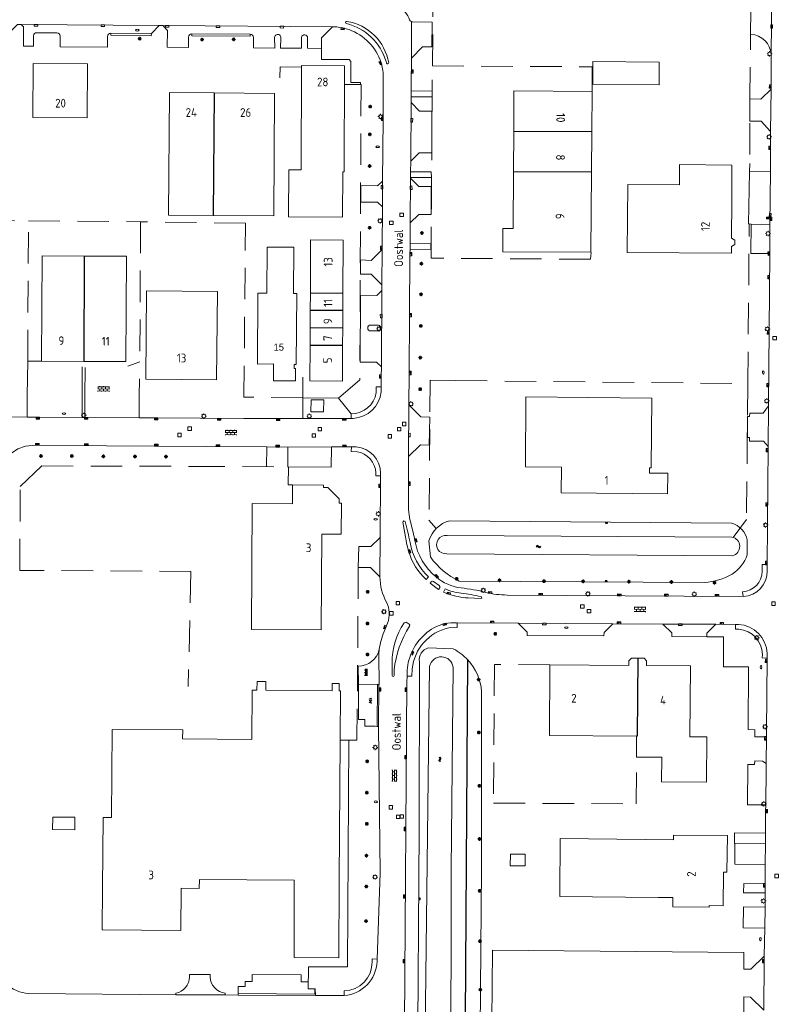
# Model space of a CAD drawing. Extents: x 168769 to 512904, y 516715 to 1559940.
# Tile 23 of 186: x 170838 to 171055, y 518370 to 518652. Entities that reach past the tile are written whole.
import ezdxf

# ---------------------------------------------------------------- set-up
doc = ezdxf.new("R2010")
doc.units = 0
doc.header["$MEASUREMENT"] = 0
doc.linetypes.add('LP', pattern=[14, 9, -5])
doc.layers.get('0').update_dxf_attribs({"linetype": 'CONTINUOUS'})
for name, color, linetype, lineweight in [('B01_HOOFDGEBOUW', 10, 'CONTINUOUS', 0), ('B02_bijgebouw', 12, 'CONTINUOUS', 0), ('B04_KUNSTWERK', 32, 'CONTINUOUS', 0), ('B07_scheidingsmuur', 14, 'CONTINUOUS', 25), ('Q04_wegmarkering', 7, 'CONTINUOUS', 0), ('Q21_LANTAARNPAAL', 7, 'CONTINUOUS', 18), ('Q23_kolk', 7, 'CONTINUOUS', 18), ('Q26_BOOM', 7, 'CONTINUOUS', 18), ('Q28_rioolput', 7, 'CONTINUOUS', 18), ('Q92_BRANDKRAAN', 7, 'CONTINUOUS', 0), ('Q96_STRAATKOLK', 7, 'CONTINUOUS', 0), ('Q97_TROTTOIRKOLK', 7, 'CONTINUOUS', 0), ('S02_symb_open_verh', 7, 'CONTINUOUS', 13), ('T03_HEK', 34, 'CONTINUOUS', 0), ('T09_INSTEEKSLOOT', 72, 'CONTINUOUS', 0), ('T51_CULTUURSCHEIDING', 3, 'CONTINUOUS', 0), ('V00_kant_verharding', 252, 'CONTINUOUS', 0), ('V012_Kant_beton_verh', 252, 'CONTINUOUS', 0), ('V02_Kant_open_verh', 253, 'CONTINUOUS', 0), ('W00_KANT_WATER', 140, 'CONTINUOUS', 0)]:
    doc.layers.add(name, color=color, linetype=linetype, lineweight=lineweight)
for name, color, linetype in [('S02_Klinkers', 7, 'CONTINUOUS'), ('S04_Talud', 7, 'CONTINUOUS'), ('S05_Water', 132, 'CONTINUOUS'), ('S10_Beton', 7, 'CONTINUOUS'), ('T20_TALUD', 34, 'CONTINUOUS'), ('Z02_Huisnummer', 253, 'CONTINUOUS'), ('Z06_STRAATNAAM', 7, 'CONTINUOUS')]:
    doc.layers.add(name, color=color, linetype=linetype)
doc.styles.add('ISOCP', font='isocp.shx', dxfattribs={"height": 1.8})
doc.styles.add('Style-font001', font='font001.shx')

# ---------------------------------------------------------------- blocks, each defined once
blk = doc.blocks.new('Q21')
at = {"color": 0}
for points in [[(-1.5, 0), (-1, 0)], [(-1.06, 1.06), (-0.71, 0.71)], [(0, 1.5), (0, 1)], [(1.06, 1.06), (0.71, 0.71)], [(1.5, 0), (1, 0)], [(-1.06, -1.06), (-0.71, -0.71)], [(0, -1.5), (0, -1)], [(1.06, -1.06), (0.71, -0.71)]]:
    blk.add_lwpolyline(points, dxfattribs=at)
blk.add_circle((0, 0), 1, dxfattribs=at)
blk = doc.blocks.new('Q28')
at = {"color": 0}
blk.add_lwpolyline([(1, 1), (1, -1), (-1, -1), (-1, 1)], close=True, dxfattribs=at)
blk = doc.blocks.new('Q96')
for p, q in [((-1, 0.88), (1, 0.88)), ((-1, 0.75), (1, 0.75)), ((-1, 0.63), (1, 0.63)), ((-1, 0.5), (1, 0.5)), ((-1, 0.38), (1, 0.38)), ((-1, 0.25), (1, 0.25)), ((-1, 0.12), (1, 0.12))]:
    blk.add_line(p, q)
at = {"color": 0}
blk.add_lwpolyline([(1, 1), (1, 0), (-1, 0), (-1, 1), (1, 1)], dxfattribs=at)
blk = doc.blocks.new('Q92')
at = {"color": 0}
blk.add_ellipse((0, 0), major_axis=(-0.991, 0), ratio=0.499983, start_param=1.570796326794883, end_param=7.853981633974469, dxfattribs=at)
blk = doc.blocks.new('S024')
at = {"color": 0}
for p, q in [((0, 1.2), (6.7, 1.2)), ((0, 0), (6.7, 0)), ((0.2, 1.2), (0.2, 0)), ((1.25, 1.5), (1.25, 1.2)), ((1.25, 0), (1.25, -1.2)), ((2.3, 1.2), (2.3, 0)), ((3.35, 1.5), (3.35, 1.2)), ((3.35, 0), (3.35, -1.2)), ((4.4, 1.2), (4.4, 0)), ((5.45, 1.5), (5.45, 1.2)), ((5.45, 0), (5.45, -1.2)), ((6.5, 1.2), (6.5, 0)), ((0, -1.2), (6.7, -1.2)), ((0.2, -1.2), (0.2, -1.5)), ((2.3, -1.2), (2.3, -1.5)), ((4.4, -1.2), (4.4, -1.5)), ((6.5, -1.2), (6.5, -1.5))]:
    blk.add_line(p, q, dxfattribs=at)
blk = doc.blocks.new('S05')
at = {"color": 0}
for p, q in [((0.08, 0.3), (0.38, 0.59)), ((0.11, -0.19), (0.41, 0.09)), ((0.38, 0.59), (0.68, 0.71)), ((0.41, 0.09), (0.71, 0.21)), ((0.68, 0.71), (1.01, 0.62)), ((0.71, 0.21), (1.02, 0.12)), ((1.01, 0.62), (1.33, 0.37)), ((1.02, 0.12), (1.36, -0.12)), ((1.33, 0.37), (1.66, 0.13)), ((1.66, 0.13), (1.97, 0.04)), ((1.97, 0.04), (2.28, 0.16)), ((2.28, 0.16), (2.58, 0.44)), ((1.36, -0.12), (1.68, -0.37)), ((1.68, -0.37), (2, -0.46)), ((2, -0.46), (2.31, -0.33)), ((2.31, -0.33), (2.61, -0.05))]:
    blk.add_line(p, q, dxfattribs=at)
blk = doc.blocks.new('S04')
at = {"color": 0}
for p, q in [((0, 0.5), (0.5, 0.5)), ((0, 0.25), (1, 0.25)), ((0, 0), (0.5, 0)), ((0, -0.25), (1, -0.25)), ((0, -0.5), (0.5, -0.5))]:
    blk.add_line(p, q, dxfattribs=at)
blk = doc.blocks.new('Q23')
at = {"color": 0}
blk.add_lwpolyline([(0.99, -0.5), (-0.99, -0.5), (-0.99, 0.5), (0.99, 0.5), (0.99, -0.5)], dxfattribs=at)
blk = doc.blocks.new('Q97')
blk.add_hatch(color=256).paths.add_polyline_path([(-1, 1), (-1, 0), (1, 1)])
blk.add_line((1, 1), (-1, 0))
at = {"color": 0}
for points in [[(-1, 0), (-1, 1), (1, 1), (1, 0), (-1, 0)], [(0, 0.8), (0, 1)]]:
    blk.add_lwpolyline(points, dxfattribs=at)
blk = doc.blocks.new('Q26')
at = {"color": 0}
for p, q in [((-1, 0), (1, 0)), ((-0.7, 0.7), (0.7, -0.7)), ((0.7, 0.7), (-0.7, -0.7)), ((0, 1), (0, -1))]:
    blk.add_line(p, q, dxfattribs=at)
blk = doc.blocks.new('KLINKERS6')
for points in [[(-4, 0.75), (4, 0.75)], [(-3, 0.75), (-3, 1.6)], [(-1.5, -0.75), (-1.5, 0.75)], [(0, 0.75), (0, 1.6)], [(1.5, -0.75), (1.5, 0.75)], [(3, 0.75), (3, 1.6)], [(-4, -0.75), (4, -0.75)], [(-3, -1.6), (-3, -0.75)], [(0, -1.6), (0, -0.75)], [(3, -1.6), (3, -0.75)]]:
    blk.add_lwpolyline(points)
blk = doc.blocks.new('BETON4')
for centre in [(-2.522, 0.677), (-0.58, 1.017), (1.096, 0.407), (2.536, 0.927), (-2.022, -0.677), (-0.17, -0.453), (2.008, -0.927)]:
    blk.add_circle(centre, 0.24)

msp = doc.modelspace()

# ---------------------------------------------------------------- linework, layer by layer
at = {"layer": 'B01_HOOFDGEBOUW'}
for p, q in [((170864.88, 518449.04), (170864.71, 518423.82)), ((170885.09, 518448.9), (170864.88, 518449.04)), ((170885.08, 518446.29), (170885.09, 518448.9)), ((170904.84, 518446.15), (170885.08, 518446.29)), ((170929.84, 518405.79), (170930.13, 518445.99)), ((170862.32, 518423.83), (170862.19, 518403.72)), ((170864.71, 518423.82), (170862.32, 518423.83)), ((170889.85, 518403.54), (170889.86, 518406.04)), ((170889.86, 518406.04), (170916.99, 518405.87)), ((170916.99, 518405.87), (170917.01, 518383.77)), ((170929.76, 518383.68), (170929.84, 518405.79)), ((170862.19, 518403.72), (170862.07, 518391.71)), ((170884.61, 518391.48), (170884.7, 518403.58)), ((170884.7, 518403.58), (170889.85, 518403.54)), ((170862.07, 518391.71), (170884.61, 518391.48)), ((170917.01, 518383.77), (170929.76, 518383.68))]:
    msp.add_line(p, q, dxfattribs=at)
for points in [[(170857.74, 518623.99), (170857.84, 518639.49), (170842.34, 518639.59), (170842.24, 518624.09), (170857.74, 518623.99)], [(170919.11, 518638.96), (170931.39, 518638.9), (170931.25, 518608.59)], [(170919.11, 518638.53), (170919.11, 518638.96)], [(171021.35, 518633.47), (171002.4, 518633.65), (171002.43, 518640.13), (171021.39, 518639.95), (171021.35, 518633.47)], [(170918.94, 518609.1), (170919.11, 518638.53)], [(170894.06, 518631.15), (170881.3, 518631.25), (170881.07, 518596.21), (170893.82, 518596.12)], [(170893.82, 518596.12), (170911.12, 518595.98), (170911.33, 518631.02)], [(170911.33, 518631.02), (170894.06, 518631.15)], [(171002.18, 518631.58), (170979.85, 518631.71), (170979.77, 518620.22)], [(171002.1, 518620.11), (171002.18, 518631.58)], [(170979.77, 518620.22), (170979.69, 518608.7)], [(171002.02, 518608.59), (171002.1, 518620.11)], [(171042.17, 518600.35), (171042.21, 518610.42), (171042.15, 518610.5), (171027.23, 518610.64), (171027.17, 518604.81), (171012.39, 518604.93), (171012.24, 518585.51)], [(170931.25, 518608.59), (170930.89, 518608.6), (170930.83, 518595.6), (170915.38, 518595.67), (170915.44, 518609.12), (170918.94, 518609.1)], [(170979.69, 518608.7), (170979.58, 518592.34), (170976.68, 518592.36), (170976.63, 518585.71), (171001.86, 518585.57)], [(171001.86, 518585.57), (171002.02, 518608.59)], [(171042.17, 518600.35), (171042.12, 518589.59), (171043.03, 518589.01), (171043.02, 518587.77), (171042.09, 518587.22), (171042.07, 518585.32)], [(170921.61, 518573.91), (170921.7, 518589.07)], [(170921.7, 518589.07), (170931.01, 518589.01), (170930.92, 518573.85)], [(170906.57, 518573.84), (170909.14, 518573.82), (170909.22, 518587.02), (170916.92, 518586.98), (170916.84, 518573.76), (170917.79, 518573.75)], [(171042.07, 518585.32), (171012.24, 518585.51)], [(170844.73, 518554.4), (170844.88, 518584.54), (170856.94, 518584.48)], [(170856.94, 518584.48), (170869.01, 518584.42), (170868.85, 518554.28), (170856.79, 518554.34)], [(170874.76, 518574.49), (170895.02, 518574.3), (170894.79, 518549.04), (170874.52, 518549.23), (170874.76, 518574.49)], [(170906.57, 518573.84), (170906.46, 518553.57), (170911.06, 518553.6), (170911.03, 518548.78), (170917.41, 518548.78), (170917.41, 518552.28), (170916.99, 518552.28), (170916.99, 518553.48), (170917.52, 518553.48)], [(170917.79, 518573.75), (170917.52, 518553.48)], [(170921.59, 518568.91), (170921.61, 518573.91)], [(170930.92, 518573.85), (170930.89, 518568.85)], [(170921.56, 518563.91), (170921.59, 518568.91)], [(170930.89, 518568.85), (170930.86, 518563.85)], [(170921.53, 518558.91), (170921.56, 518563.91)], [(170930.86, 518563.85), (170930.84, 518558.85)], [(170930.84, 518558.85), (170930.78, 518548.7), (170921.47, 518548.76), (170921.53, 518558.91)], [(170856.79, 518554.34), (170844.73, 518554.4)], [(170983.11, 518524.17), (170993.41, 518524.08), (170993.35, 518516.69), (171023.77, 518516.4), (171023.83, 518522.31), (171018.59, 518522.36), (171018.6, 518523.83), (171019.12, 518523.83), (171019.32, 518543.85), (170983.29, 518544.2)], [(170983.11, 518524.17), (170983.29, 518544.2)], [(170916.52, 518519.02), (170916.49, 518513.55), (170905.01, 518513.63), (170904.74, 518477.64), (170924.73, 518477.49), (170924.92, 518504.91), (170930.43, 518504.88)], [(170916.52, 518519.02), (170925.41, 518518.96), (170925.42, 518518.27), (170926.62, 518518.26), (170929.85, 518514.98), (170929.84, 518513.78), (170930.53, 518513.77), (170930.43, 518504.88)], [(171015.25, 518469.44), (171013.5, 518469.45), (171012.73, 518468.69), (171012.7, 518467.32), (170990.14, 518467.53), (170989.99, 518447.25), (171014.95, 518447.06)], [(171030.33, 518467.23), (171017.78, 518467.32), (171017.79, 518468.67), (171017.05, 518469.43), (171015.25, 518469.44)], [(171030.18, 518446.94), (171030.33, 518467.23)], [(171034.91, 518433.96), (171022.06, 518434.03), (171022.11, 518441.08), (171014.91, 518441.13), (171014.95, 518447.06)], [(171034.91, 518433.96), (171034.99, 518446.9), (171030.18, 518446.94)], [(170854.24, 518420.28), (170847.89, 518420.35), (170847.92, 518423.96)], [(170854.24, 518420.28), (170854.28, 518423.89), (170847.92, 518423.96)]]:
    msp.add_lwpolyline(points, dxfattribs=at)
msp.add_lwpolyline([(170992.93, 518401.23), (171021.08, 518400.97), (171025.33, 518400.93), (171025.31, 518398.28), (171035.69, 518398.18), (171035.69, 518398.62), (171039.69, 518398.58), (171039.78, 518408.16), (171040.79, 518408.15), (171040.9, 518418.66), (171025.49, 518418.74), (171025.49, 518417.4), (170993.11, 518417.84), (170992.94, 518401.97)], close=True, dxfattribs=at)
at = {"layer": 'B02_bijgebouw'}
for points in [[(170904.84, 518446.15), (170904.95, 518460.25), (170906.35, 518460.24), (170906.37, 518462.74), (170908.87, 518462.72), (170908.85, 518460.22), (170927.85, 518460.09), (170927.85, 518462.15), (170929.85, 518462.15), (170929.85, 518460.09), (170930.21, 518460.09), (170930.13, 518445.99)], [(170978.86, 518413.32), (170983.06, 518413.33), (170983.02, 518410.01), (170978.81, 518410), (170978.86, 518413.32)]]:
    msp.add_lwpolyline(points, dxfattribs=at)
at = {"layer": 'B04_KUNSTWERK'}
msp.add_lwpolyline([(170925.38, 518539.86), (170921.79, 518539.92), (170921.8, 518543.29), (170925.43, 518543.31), (170925.38, 518539.86)], dxfattribs=at)
at = {"layer": 'B07_scheidingsmuur'}
for points in [[(170894.06, 518631.15), (170893.82, 518596.12)], [(170979.77, 518620.22), (171002.1, 518620.11)], [(170979.69, 518608.7), (171002.02, 518608.59)], [(170856.94, 518584.48), (170856.79, 518554.34)], [(170921.61, 518573.91), (170930.92, 518573.85)], [(170930.89, 518568.85), (170921.59, 518568.91)], [(170930.86, 518563.85), (170921.56, 518563.91)], [(170930.84, 518558.85), (170921.53, 518558.91)], [(171015.25, 518469.44), (171015.1, 518447.05)], [(171015.1, 518447.05), (171014.95, 518447.06)]]:
    msp.add_lwpolyline(points, dxfattribs=at)
at = {"layer": 'Q04_wegmarkering'}
for points in [[(170878.38, 518650.44), (170838.9, 518650.74)], [(170879.38, 518650.42), (170927.92, 518650.08)], [(170950.5, 518641.08), (170950.57, 518651.47)], [(170950.31, 518611.61), (170950.44, 518628.38)], [(170942.29, 518605.92), (170942.25, 518598.53)], [(170950.19, 518593.98), (170950.3, 518606.78)], [(170942.07, 518576.2), (170942.15, 518586.35)], [(170941.95, 518552.77), (170942.08, 518574.58)], [(170949.71, 518527.12), (170949.79, 518541.92)], [(170941.53, 518492.65), (170941.6, 518504.05)], [(170948.43, 518479.49), (170949.05, 518479.68)], [(170949.05, 518479.68), (170949.87, 518479.19)], [(171008.17, 518479.28), (170981.08, 518479.43)], [(171037.55, 518479.1), (171022.42, 518479.19)], [(170944.99, 518464.43), (170944.99, 518468.13)], [(170945.58, 518466.06), (170945.59, 518464.43)]]:
    msp.add_lwpolyline(points, dxfattribs=at)
for points in [[(170944.99, 518468.13, -0.154548), (170948.43, 518479.49)], [(170950, 518478.55, 0.11892), (170945.58, 518466.06)], [(170949.87, 518479.19, -0.315371), (170950, 518478.55)], [(170945.59, 518464.43, -0.804023), (170944.99, 518464.43)]]:
    msp.add_lwpolyline(points, format="xyb", dxfattribs=at)
at = {"layer": 'T03_HEK', "linetype": 'LP'}
msp.add_line((170887.46, 518494.21), (170886.68, 518461.34), dxfattribs=at)
for points in [[(170956.52, 518638.89), (170956.79, 518663.87)], [(171047.33, 518629.49), (171047.56, 518647.89)], [(170956.15, 518583.88), (170956.52, 518638.89), (171002.19, 518638.62), (171002.18, 518631.58)], [(170912.93, 518635.51), (170912.94, 518638.61), (170919.11, 518638.53)], [(170935.97, 518633.54), (170936.12, 518633.54), (170935.77, 518549.09), (170929.7, 518543.85), (170919.44, 518543.91), (170919.46, 518549.8)], [(170931.57, 518633.58), (170935.97, 518633.54)], [(171047.32, 518622.5), (171047.28, 518610.91), (171047.24, 518608.62)], [(170799.97, 518594.85), (170840.98, 518594.56)], [(170844.73, 518554.4), (170840.76, 518554.35), (170840.98, 518594.56), (170873.04, 518594.3), (170872.82, 518554.23), (170869.39, 518553.01)], [(170919.44, 518543.91), (170902.6, 518544.1), (170903.06, 518593.89), (170873.04, 518594.3)], [(171046.76, 518548.11), (171047.14, 518593.65)], [(171001.9, 518585.47), (171001.76, 518583.55), (170956.15, 518583.88)], [(170963.21, 518548.84), (170955.91, 518548.93), (170955.54, 518508.92), (170957.64, 518506.5)], [(170963.21, 518548.84), (171046.71, 518547.99)], [(171046.71, 518547.99), (171046.39, 518509.14), (171042.57, 518503.96)], [(170887.46, 518494.21), (170838.48, 518494.54), (170838.63, 518518.52), (170844.79, 518524.42), (170888.19, 518524.29)], [(170888.19, 518524.29), (170915.18, 518524.14)], [(170916.52, 518519.02), (170915.27, 518519.04), (170915.33, 518524.1)], [(170935.33, 518495.39), (170935.09, 518460.94)], [(170990.14, 518467.53), (170974.25, 518467.6), (170974.03, 518427.93), (171014.83, 518427.72)], [(170932.58, 518445.97), (170934.92, 518445.95), (170935.09, 518460.94)], [(171014.83, 518427.72), (171014.91, 518441.13)]]:
    msp.add_lwpolyline(points, dxfattribs=at)
at = {"layer": 'T09_INSTEEKSLOOT'}
for points in [[(170961.46, 518508.73, 0.260778), (170955.53, 518502.96)], [(171046.6, 518503.23, 0.281571), (171042.09, 518508.03)], [(170955.95, 518498.4, 0.130088), (170964.22, 518491.46)], [(171042.27, 518493.47, 0.169636), (171046.56, 518498.94)], [(171034.35, 518491.08, 0.117545), (171042.27, 518493.47)], [(170952.78, 518420.07), (170952.79, 518468.34, -0.395207), (170955.34, 518472.36), (170962.51, 518472.1, -0.086694), (170966.67, 518468.9, -0.086694)], [(170966.67, 518468.9, -0.166007), (170970.61, 518459.87), (170970.54, 518409.24)]]:
    msp.add_lwpolyline(points, format="xyb", dxfattribs=at)
for points in [[(171042.09, 518508.03), (170961.46, 518508.73)], [(170955.53, 518502.96), (170955.95, 518498.4)], [(171046.56, 518498.94), (171046.6, 518503.23)], [(170964.22, 518491.46), (171034.35, 518491.08)], [(170952.78, 518420.07), (170951.83, 518280.51)], [(170970.54, 518409.24), (170969.52, 518282.15)]]:
    msp.add_lwpolyline(points, dxfattribs=at)
at = {"layer": 'T20_TALUD'}
msp.add_lwpolyline([(170965.25, 518249.37), (170966.67, 518468.9)], dxfattribs=at)
at = {"layer": 'T51_CULTUURSCHEIDING'}
msp.add_lwpolyline([(171053.03, 518585.22), (171047.6, 518585.22), (171047.74, 518593.61)], dxfattribs=at)
at = {"layer": 'V00_kant_verharding'}
for p, q in [((170940.77, 518449.89), (170941.14, 518449.89)), ((171051.81, 518419.38), (171051.78, 518416.45)), ((171043, 518416.39), (171043.01, 518410.45)), ((171043.01, 518410.45), (171051.73, 518410.33)), ((171051.6, 518392.15), (171051.46, 518384.21)), ((170905.09, 518378.84), (170905.09, 518378.84)), ((170900.99, 518373.47), (170900.95, 518373))]:
    msp.add_line(p, q, dxfattribs=at)
for points in [[(171053.58, 518660.53), (171053.44, 518642.08)], [(171047.56, 518647.89), (171047.61, 518654.85)], [(170814.74, 518650.92), (170816.19, 518649.53), (170816.2, 518644.79), (170819.85, 518644.76), (170819.83, 518649.47), (170821.27, 518650.88), (170829.08, 518650.82), (170829.82, 518650.82), (170831.93, 518648.68), (170831.89, 518644.6), (170835.73, 518644.53), (170835.74, 518648.66), (170837.86, 518650.76), (170838.9, 518650.74), (170839.59, 518650.04), (170839.57, 518644.57), (170842.38, 518644.53), (170842.4, 518647.53)], [(170864.57, 518648.23), (170876.14, 518648.14), (170878.38, 518650.44), (170879.38, 518650.42), (170880.77, 518649.02), (170880.7, 518644.2), (170886.76, 518644.16), (170886.75, 518647.11)], [(170929.14, 518650.03), (170927.92, 518650.08), (170924.82, 518646.89), (170924.79, 518643.91), (170920.81, 518643.94), (170920.83, 518646.89)], [(170950.86, 518651.46), (170956.47, 518651.43), (170956.36, 518644.34), (170953.73, 518644.34), (170950.5, 518641.08), (170950.51, 518637.32), (170950.47, 518636.44), (170950.44, 518631.73), (170950.43, 518630.04), (170950.44, 518628.38), (170952.79, 518625.96), (170956.34, 518625.97), (170956.34, 518613.99), (170952.73, 518613.97), (170950.31, 518611.61), (170950.29, 518608.53), (170950.28, 518606.95), (170950.3, 518606.78), (170952.67, 518604.41), (170956.17, 518604.39), (170956.18, 518596.36), (170952.6, 518596.39), (170950.19, 518593.98), (170950.17, 518588.09), (170950.13, 518586.47), (170950.11, 518585), (170950.02, 518567.54), (170949.92, 518551)], [(170843.37, 518648.38), (170849.13, 518648.36)], [(170850.07, 518647.44), (170850.02, 518644.35), (170863.57, 518644.26), (170863.63, 518647.26)], [(170864.57, 518648.23), (170864.55, 518647.64), (170876.11, 518647.53), (170876.14, 518648.14)], [(170887.71, 518648.04), (170887.72, 518647.45), (170904.39, 518647.38), (170904.39, 518647.96)], [(170887.71, 518648.04), (170904.39, 518647.96)], [(170911.4, 518647.07), (170911.42, 518643.99), (170905.36, 518644.02), (170905.36, 518646.97)], [(170919.12, 518647.04), (170919.08, 518643.92), (170913.12, 518643.97), (170913.14, 518646.93)], [(170935.97, 518633.54), (170935.96, 518634.13), (170933.21, 518634.17), (170933.22, 518640.16), (170932.74, 518640.75), (170924.8, 518640.73), (170924.79, 518643.91)], [(171053.39, 518632.21), (171053.44, 518642.08)], [(170941.95, 518639.52), (170941.85, 518639.85)], [(170943.29, 518640.15), (170943.39, 518639.78), (170943.44, 518639.7)], [(170941.88, 518547.03), (170941.91, 518550.02), (170941.95, 518552.77), (170940.52, 518554.11), (170935.87, 518554.07), (170935.99, 518573.28), (170940.67, 518573.22), (170942.08, 518574.58), (170942.07, 518576.2), (170939.01, 518579.26), (170935.94, 518579.26), (170935.96, 518583.36), (170939.02, 518583.22), (170942.15, 518586.35), (170942.16, 518586.77), (170942.25, 518598.53), (170940.84, 518599.9), (170936.02, 518599.89), (170936.02, 518604.63), (170940.86, 518604.59), (170942.29, 518605.92), (170942.43, 518623.73), (170942.47, 518635.5)], [(170950.44, 518631.73), (170956.42, 518631.64), (170956.43, 518630.04), (170950.43, 518630.04)], [(171053.28, 518620.13), (171050.54, 518623.04), (171047.3, 518623.09), (171047.33, 518629.49), (171050.5, 518629.38), (171053.39, 518632.21)], [(171053.39, 518632.21), (171053.28, 518620.13)], [(171053.19, 518608.68), (171053.28, 518620.13)], [(170950.29, 518608.53), (170956.21, 518608.55), (170956.22, 518606.93), (170950.28, 518606.95)], [(171047.14, 518593.65), (171046.96, 518593.66), (171047.24, 518608.62), (171053.19, 518608.68)], [(171053.19, 518608.68), (171053.07, 518593.53)], [(171053.07, 518593.53), (171047.74, 518593.61), (171047.14, 518593.65)], [(171053.03, 518585.22), (171053.07, 518593.53)], [(170950.17, 518588.09), (170956.12, 518587.99), (170956.12, 518586.36), (170950.13, 518586.47)], [(171053.03, 518585.22), (171052.65, 518541.65)], [(170938.07, 518564.21), (170938.1, 518563.53)], [(170941.11, 518564.7), (170938.53, 518564.68)], [(170938.55, 518563.11), (170940.63, 518563.12), (170941.16, 518563.11)], [(170941.6, 518563.58), (170941.6, 518564.27)], [(170840.76, 518554.35), (170840.65, 518544.55), (170840.59, 518538.38)], [(170856.35, 518538.27), (170856.37, 518544.43), (170856.39, 518552.73)], [(170857.09, 518538.27), (170857.13, 518544.43), (170857.19, 518552.57)], [(170872.6, 518538.18), (170872.66, 518544.31), (170872.71, 518549.33)], [(170949.92, 518551), (170949.79, 518541.92)], [(170940.44, 518545.41), (170940.47, 518547.02), (170941.88, 518547.03)], [(170941.86, 518545.61), (170941.88, 518547.03)], [(170933.3, 518539.35), (170929.7, 518543.85), (170919.44, 518543.91), (170919.44, 518538)], [(170949.79, 518541.92), (170953.23, 518538.46), (170955.76, 518538.41), (170955.64, 518530.36), (170953.13, 518530.45), (170949.71, 518527.12), (170949.64, 518513.22)], [(171052.65, 518541.65), (171051.17, 518539.48), (171047.28, 518539.56), (171047.26, 518538.58), (171046.67, 518538.6), (171046.64, 518532.51), (171047.22, 518532.51), (171047.21, 518531.54), (171051.19, 518531.49), (171052.54, 518529.97)], [(171052.54, 518529.97), (171052.65, 518541.65)], [(170822.95, 518538.56), (170840.59, 518538.38)], [(170840.59, 518538.38), (170843.42, 518538.34), (170856.35, 518538.27)], [(170856.35, 518538.27), (170857.09, 518538.27)], [(170857.09, 518538.27), (170872.6, 518538.18)], [(170872.6, 518538.18), (170872.78, 518538.17), (170877.56, 518538.15), (170902.54, 518537.99)], [(170902.54, 518537.99), (170919.44, 518538)], [(170919.44, 518538), (170933.32, 518538.01)], [(170933.32, 518538.01), (170933.3, 518539.35)], [(170933.32, 518538.01), (170933.9, 518538.02)], [(170909.13, 518529.88), (170891.91, 518530.01), (170863.33, 518530.2), (170843.02, 518530.35), (170840.12, 518530.1), (170837.93, 518529.33), (170836.11, 518528.12), (170834.49, 518526.47), (170833.56, 518524.97), (170832.91, 518523.2), (170832.58, 518521.1), (170832.45, 518500), (170832.45, 518498.94), (170832.11, 518447.05)], [(170909.08, 518524.15), (170909.13, 518529.88)], [(170915.13, 518529.81), (170909.13, 518529.88)], [(170915.13, 518529.81), (170927.65, 518529.89), (170933.35, 518529.93)], [(170915.13, 518529.81), (170915.18, 518524.16)], [(170927.6, 518524.07), (170927.65, 518529.89)], [(170934.96, 518528.5), (170933.32, 518528.59), (170933.35, 518529.93)], [(170934.7, 518529.86), (170933.35, 518529.93)], [(171052.54, 518529.97), (171052.27, 518496.18)], [(170915.18, 518524.16), (170927.6, 518524.07)], [(170915.18, 518524.16), (170915.18, 518524.1)], [(170941.53, 518492.65), (170938.83, 518495.38), (170935.33, 518495.39), (170935.49, 518501.4), (170938.9, 518501.38), (170941.25, 518503.7), (170941.6, 518504.05), (170941.7, 518521.57), (170941.7, 518522.39)], [(170941.7, 518521.57), (170940.39, 518521.57), (170940.36, 518522.41)], [(171050.85, 518494.27), (171050.89, 518496.17), (171052.27, 518496.18)], [(171052.25, 518494.37), (171052.27, 518496.18)], [(170955.42, 518492.64), (170954.71, 518491.94)], [(170955.84, 518490.84), (170956.16, 518491.28)], [(170958.62, 518489.54), (170958.3, 518489.08), (170955.84, 518490.84)], [(170956.82, 518491.39), (170958.49, 518490.18)], [(170959.73, 518488.33), (170960.14, 518489.27)], [(170961.14, 518487.74), (170959.73, 518488.33)], [(170970.35, 518486.46), (170966.72, 518486.66)], [(170977.92, 518487.48), (171045.4, 518487.06)], [(171045.4, 518487.06), (171045.26, 518488.4)], [(170942.73, 518477.04), (170943.21, 518478.17), (170943.71, 518479.4)], [(170963.63, 518479.51), (170963.62, 518478.16), (170961.21, 518478.07)], [(171044.07, 518479.07), (171043.25, 518479.08), (171037.55, 518479.1), (171035.02, 518476.55), (171035.02, 518475.55), (171025.02, 518475.64), (171025.01, 518476.64), (171022.42, 518479.19), (171008.17, 518479.28), (171005.62, 518476.75), (171005.6, 518475.78), (170983.6, 518475.93), (170983.61, 518476.9), (170981.08, 518479.43), (170963.63, 518479.51)], [(171044.18, 518477.67), (171043.18, 518477.74), (171043.25, 518479.08)], [(171052.06, 518446.95), (171048.78, 518446.93), (171048.75, 518448.91), (171046.8, 518448.96), (171046.94, 518466.92), (171039.75, 518466.96), (171039.8, 518475.52), (171035.02, 518475.55)], [(171052.27, 518469.46), (171050.87, 518469.54), (171050.9, 518470.51)], [(171052.27, 518469.46), (171052.29, 518470.77)], [(171052.27, 518469.46), (171051.89, 518427.4)], [(170949.32, 518464.3), (170949.23, 518462.57)], [(170949.31, 518465.24), (170949.32, 518464.3)], [(170950.77, 518466.39), (170950.65, 518464.3), (170949.32, 518464.3)], [(170941.14, 518449.89), (170941.24, 518461.87)], [(170948.56, 518364.72), (170949.23, 518462.57)], [(170941.14, 518449.89), (170941.63, 518407.96)], [(170932.58, 518445.97), (170932.21, 518381.05), (170932.21, 518381.05), (170921.11, 518381.1)], [(170930.13, 518445.99), (170932.58, 518445.97)], [(171051.99, 518439.29), (171050.98, 518439.95), (171048.74, 518440), (171048.7, 518438.96), (171046.71, 518438.96), (171046.63, 518427.44), (171051.88, 518427.41)], [(170940.69, 518382.6), (170940.72, 518383.32), (170941.63, 518407.96)], [(171051.73, 518410.33), (171051.72, 518404.88)], [(171051.72, 518404.88), (171045.56, 518404.94), (171045.52, 518402.3), (171051.71, 518402.28)], [(171051.71, 518402.28), (171051.67, 518398.19)], [(171051.72, 518404.88), (171051.71, 518402.28)], [(171051.67, 518398.19), (171045.5, 518398.22), (171045.42, 518392.22), (171051.6, 518392.15)], [(171051.67, 518398.19), (171051.6, 518392.15)], [(170939.3, 518382.5), (170939.33, 518383.38), (170940.72, 518383.32)], [(170921.07, 518378.73), (170921.11, 518381.1)], [(170921.07, 518378.73), (170921.03, 518376.74), (170921.03, 518374.85), (170923.02, 518374.83), (170923.05, 518372.9), (170931.32, 518372.85), (170931.27, 518374.21)], [(170883.13, 518373.13), (170897.26, 518373.04)], [(170900.95, 518373), (170897.26, 518373.04)], [(170900.95, 518373), (170923.05, 518372.9)]]:
    msp.add_lwpolyline(points, dxfattribs=at)
for points in [[(170946.66, 518655.92, -0.191883), (170950.02, 518652.03)], [(170932.02, 518651.63, 0.924481), (170931.92, 518651.03)], [(170931.92, 518651.03, -0.263427), (170943.29, 518640.15)], [(170944.02, 518639.75, 0.321717), (170932.02, 518651.63)], [(170950.02, 518652.03, 0.22131), (170950.86, 518651.46)], [(170842.4, 518647.53, -0.393327), (170843.37, 518648.38)], [(170849.13, 518648.36, -0.349435), (170850.07, 518647.44)], [(170863.63, 518647.26, -0.437573), (170864.57, 518648.23)], [(170886.75, 518647.11, -0.400859), (170887.71, 518648.04)], [(170905.36, 518646.97, 0.407141), (170904.39, 518647.96)], [(170913.14, 518646.93, 1.014979), (170911.4, 518647.07)], [(170920.83, 518646.89, 0.966594), (170919.12, 518647.04)], [(170932.71, 518649.27, 0.046497), (170929.14, 518650.03)], [(170941.85, 518639.85, 0.229484), (170932.71, 518649.27)], [(171053.44, 518642.13, 0.387133), (171047.56, 518647.89)], [(170942.47, 518635.5, 0.077661), (170941.95, 518639.52)], [(170943.44, 518639.7, 0.977635), (170944.02, 518639.75)], [(170938.53, 518564.68, 0.331205), (170938.07, 518564.21)], [(170938.1, 518563.53, 0.235298), (170938.55, 518563.11)], [(170941.6, 518564.27, 0.355864), (170941.11, 518564.7)], [(170941.16, 518563.11, 0.343558), (170941.6, 518563.58)], [(170933.3, 518539.35, 0.369391), (170940.44, 518545.41)], [(170933.9, 518538.02, 0.364238), (170941.86, 518545.61)], [(170941.7, 518522.39, 0.387061), (170934.7, 518529.86)], [(170940.36, 518522.41, 0.352199), (170934.96, 518528.5)], [(170949.64, 518513.22, 0.065488), (170950.41, 518507.78)], [(170948.1, 518508.35, -0.902986), (170948.71, 518508.48)], [(170949.74, 518499.88, -0.030451), (170948.1, 518508.35)], [(170948.71, 518508.48, -0.019597), (170950.12, 518502.51)], [(170950.41, 518507.78, -0.020463), (170951.53, 518503.05)], [(170950.12, 518502.51, 0.16078), (170955.42, 518492.64)], [(170951.53, 518503.05, 0.185016), (170957.58, 518492.66)], [(170954.71, 518491.94, -0.135029), (170949.74, 518499.88)], [(170943.4, 518485.47, -0.129882), (170941.53, 518492.65)], [(170957.58, 518492.66, 0.149273), (170964.72, 518489.52)], [(171045.26, 518488.4, 0.399826), (171050.85, 518494.27)], [(171045.4, 518487.06, 0.412197), (171052.25, 518494.37)], [(170956.16, 518491.28, -0.36546), (170956.82, 518491.39)], [(170958.49, 518490.18, -0.351953), (170958.62, 518489.54)], [(170964.72, 518489.52, -0.036187), (170971.8, 518488.22)], [(170960.14, 518489.27, 0.084012), (170964.73, 518488.02)], [(170966.72, 518486.66, -0.058912), (170961.14, 518487.74)], [(170964.73, 518488.02, -0.028406), (170970.43, 518487.03)], [(170970.43, 518487.03, -0.805826), (170970.35, 518486.46)], [(170971.8, 518488.22, 0.059145), (170977.92, 518487.48)], [(170943.71, 518479.4, 0.203128), (170943.4, 518485.47)], [(170960, 518479.33, 0.226433), (170950.58, 518470.96)], [(170963.63, 518479.51, 0.037267), (170960, 518479.33)], [(171052.29, 518470.77, 0.386525), (171044.07, 518479.07)], [(170941.34, 518471.89, -0.072479), (170942.73, 518477.04)], [(170961.21, 518478.07, 0.328447), (170950.77, 518466.39)], [(171050.9, 518470.51, 0.388405), (171044.18, 518477.67)], [(170950.58, 518470.96, 0.113412), (170949.31, 518465.24)], [(170883.13, 518373.13), (170841.09, 518373.43, -0.379094), (170831.69, 518382.78), (170831.8, 518403)], [(170931.27, 518374.21, 0.408846), (170939.3, 518382.5)], [(170940.69, 518382.6, -0.375648), (170931.32, 518372.85)], [(170897.26, 518373.04), (170897.22, 518373.58, -0.362276), (170892.94, 518378.11), (170892.92, 518378.92), (170887.07, 518378.92), (170887.06, 518378.19, -0.348742), (170883.17, 518373.56), (170883.13, 518373.13)]]:
    msp.add_lwpolyline(points, format="xyb", dxfattribs=at)
at = {"layer": 'V012_Kant_beton_verh'}
for points in [[(170940.82, 518461.84), (170940.77, 518449.89), (170940.14, 518449.91), (170937.24, 518449.92), (170937.24, 518451.83), (170935.38, 518451.83), (170935.37, 518461.94), (170935.37, 518461.94), (170940.82, 518461.84)], [(170900.99, 518373.47), (170900.98, 518375.44), (170902.97, 518375.46), (170903, 518376.9), (170904.98, 518376.92), (170905.01, 518378.87), (170918.99, 518378.79), (170918.98, 518376.79), (170920.97, 518376.79), (170920.95, 518374.8), (170922.92, 518374.81), (170922.94, 518373.31), (170900.99, 518373.47)]]:
    msp.add_lwpolyline(points, dxfattribs=at)
at = {"layer": 'V02_Kant_open_verh'}
msp.add_lwpolyline([(170940.82, 518461.84), (170941.27, 518461.87), (170941.24, 518470.15), (170941.24, 518470.64), (170941.34, 518471.89, -0.351751), (170935.3, 518467.17), (170935.37, 518461.94)], format="xyb", dxfattribs=at)
for points in [[(171051.89, 518427.4), (171051.85, 518425.66), (171051.81, 518419.38), (171042.96, 518419.44), (171042.98, 518416.39), (171051.78, 518416.45), (171051.73, 518410.33)], [(171049.95, 518342.62), (171047.37, 518345.26), (171045.35, 518345.29), (171045.31, 518344.79), (170973.38, 518345.39), (170973.68, 518385.83), (171045.62, 518385.19), (171045.62, 518380.45), (171047.59, 518380.43), (171051.43, 518384.18)], [(171051.46, 518384.21), (171051.42, 518382.69), (171051.3, 518368.66), (171047.55, 518372.46), (171045.56, 518372.47), (171045.4, 518353.27), (171047.42, 518353.27), (171051.18, 518357.11)]]:
    msp.add_lwpolyline(points, dxfattribs=at)
at = {"layer": 'W00_KANT_WATER'}
for points in [[(171042.21, 518504.08), (170960.73, 518504.52, 1.138257), (170960.66, 518499.31), (171042.35, 518498.73, 0.80164), (171042.21, 518504.08)], [(170955.74, 518467.04, -0.863285), (170962.42, 518466.81), (170961.9, 518408.93)]]:
    msp.add_lwpolyline(points, format="xyb", dxfattribs=at)
for points in [[(170955.74, 518467.04), (170953.51, 518282.2)], [(170961.74, 518282.74), (170961.9, 518408.93)]]:
    msp.add_lwpolyline(points, dxfattribs=at)

# ---------------------------------------------------------------- block references
at = {"layer": 'Q21_LANTAARNPAAL', "xscale": 0.5, "yscale": 0.5}
for p in [(171052.99, 518642.33), (170941.71, 518624.38), (171052.84, 518618.58), (170941.56, 518594.57), (171052.53, 518590.91), (170941.3, 518563.67), (171052.35, 518563.6), (171052.15, 518543.04), (170950.4, 518542.17), (170856.81, 518538.91), (170891.13, 518538.66), (170921.31, 518538.65), (170941.07, 518510.72), (171051.85, 518507.53), (170971.09, 518488.83), (171000.99, 518487.82), (171031.44, 518487.72), (170942.66, 518482.71), (171049.29, 518475.28), (171051.68, 518449.8), (170940.18, 518443.88), (171051.33, 518427.72), (170940.14, 518406.79), (171051.22, 518399.94)]:
    msp.add_blockref('Q21', p, dxfattribs=at)
at = {"layer": 'Q23_kolk'}
for p, xscale, yscale, rotation in [((170843.14, 518650.51), 0.4999999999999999, 0.4999999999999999, 178.3961372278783), ((170862.27, 518650.38), 0.4999999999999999, 0.4999999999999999, 178.3961372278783), ((170880.68, 518650.21), 0.4999999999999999, 0.4999999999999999, 178.3961372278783), ((170895.2, 518650.12), 0.4999999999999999, 0.4999999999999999, 178.3961372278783), ((170913.49, 518649.99), 0.4999999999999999, 0.4999999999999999, 178.3961372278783), ((171053.54, 518650.17), 0.4999999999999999, 0.4999999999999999, 269.2495050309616), ((170950.62, 518623.3), 0.5, 0.5, 268.7562126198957), ((170942.1, 518604.2), 0.5, 0.5, 271.7756005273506), ((170950.44, 518604.03), 0.4999999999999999, 0.4999999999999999, 271.7183580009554), ((171053.14, 518596.12), 0.5, 0.5, 268.3722172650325), ((170941.89, 518567.3), 0.4999999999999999, 0.4999999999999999, 271.7183580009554), ((170949.93, 518533.25), 0.5, 0.5, 270.8020885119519), ((170988.56, 518479.18), 0.4999999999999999, 0.4999999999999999, 178.7969654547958), ((171027.45, 518479.01), 0.5, 0.5, 178.8530905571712)]:
    msp.add_blockref('Q23', p, dxfattribs=dict(at, xscale=xscale, yscale=yscale, rotation=rotation))
at = {"layer": 'Q26_BOOM', "xscale": 0.5, "yscale": 0.5}
for p in [(170872.81, 518646.66), (170890.65, 518646.42), (170899.68, 518646.48), (170938.71, 518627.25), (170938.64, 518619.29), (170938.57, 518610.22), (170938.56, 518592.57), (170953.52, 518591.09), (170953.36, 518582.29), (170953.27, 518573.54), (170953.23, 518564.49), (170953.07, 518555.41), (170953.04, 518546.4), (170844.55, 518527.24), (170853.39, 518527.24), (170862.41, 518527.16), (170871.44, 518527.12), (170880.32, 518527.09), (170963.46, 518492.13), (170975.73, 518491.67), (170988.43, 518491.44), (170999.63, 518491.42), (171012.73, 518491.29), (171024.87, 518491.22), (171037.22, 518491.01), (170938.01, 518488.39), (170937.97, 518479.33), (170974.5, 518476.37), (170937.95, 518470.47), (170969.75, 518463.29), (170969.79, 518448.16), (170937.85, 518439.9), (170969.97, 518432.9), (170937.76, 518430.92), (170937.78, 518422.01), (170969.99, 518417.69), (170937.65, 518412.91), (170937.61, 518404.07), (170970.04, 518402.85), (170937.55, 518394.18), (170970.13, 518388.44), (170970.25, 518374.54)]:
    msp.add_blockref('Q26', p, dxfattribs=at)
at = {"layer": 'Q28_rioolput', "xscale": 0.5, "yscale": 0.5}
for p in [(170947.71, 518596.27), (170944.77, 518593.99), (171054.43, 518560.98), (170887.07, 518535.07), (170924.31, 518534.96), (170947.02, 518534.92), (170948.43, 518536.43), (170884.2, 518533.28), (170922.62, 518533.12), (170944.35, 518532.89), (170946.65, 518485.17), (170999.42, 518484.2), (171054.1, 518484.99), (170944.77, 518482.25), (171001.31, 518482.86), (170944.61, 518426.75), (170946.72, 518424.03), (170947.78, 518424.09), (171054.99, 518407.08)]:
    msp.add_blockref('Q28', p, dxfattribs=at)
at = {"layer": 'Q92_BRANDKRAAN', "xscale": 0.5, "yscale": 0.5}
for p in [(170872.14, 518649.11), (170940.86, 518615.74), (170851.15, 518539.36), (170940.28, 518509.13), (170994.83, 518478.13), (170940.32, 518428.31)]:
    msp.add_blockref('Q92', p, dxfattribs=at)
at = {"layer": 'Q92_BRANDKRAAN'}
for p, xscale, yscale, rotation in [((171051.16, 518551.14), 0.5, 0.5, 95.75631075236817), ((171050.53, 518466.85), 0.5, 0.5, 270.0430795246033), ((171050.34, 518389.01), 0.4999999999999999, 0.4999999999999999, 89.52613593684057)]:
    msp.add_blockref('Q92', p, dxfattribs=dict(at, xscale=xscale, yscale=yscale, rotation=rotation))
at = {"layer": 'Q96_STRAATKOLK'}
for p, xscale, yscale, rotation in [((170843.67, 518538.34), 0.4999999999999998, 0.4999999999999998, 179.6122901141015), ((170857.5, 518538.26), 0.4999999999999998, 0.4999999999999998, 179.6553678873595), ((170877.52, 518538.15), 0.5, 0.5, 179.6553678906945), ((170895.54, 518538.03), 0.4999999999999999, 0.4999999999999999, 179.5261359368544), ((170912.39, 518537.92), 0.5, 0.5, 179.6553678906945), ((170931.32, 518538), 0.4999999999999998, 0.4999999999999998, 179.9569204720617), ((170843.51, 518530.34), 0.5, 0.5, 359.6122901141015), ((170857.55, 518530.24), 0.5, 0.5, 359.6122901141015), ((170877.54, 518530.11), 0.5, 0.5, 359.5261359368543), ((170895.17, 518529.98), 0.4999999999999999, 0.4999999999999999, 359.4399838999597), ((170912.27, 518529.83), 0.5, 0.5, 359.5261359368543), ((170931.38, 518529.91), 0.5, 0.5, 359.3538343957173), ((170941.23, 518460.47), 0.5, 0.5, 270.1292383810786), ((170949.22, 518460.38), 0.5, 0.5, 89.4843519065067), ((170949.1, 518441.08), 0.5, 0.5, 89.4843519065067), ((170948.94, 518420.55), 0.5, 0.5, 89.4843519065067), ((170948.8, 518401.23), 0.5, 0.5, 89.54164354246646), ((170948.67, 518382.72), 0.5, 0.5, 89.48435190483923)]:
    msp.add_blockref('Q96', p, dxfattribs=dict(at, xscale=xscale, yscale=yscale, rotation=rotation))
at = {"layer": 'Q96_STRAATKOLK', "xscale": 0.5, "yscale": 0.5, "zscale": 0.5}
for p, rotation in [((171051.85, 518425.66), 268.8436678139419), ((171051.42, 518382.69), 88.67918508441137)]:
    msp.add_blockref('Q96', p, dxfattribs=dict(at, rotation=rotation))
at = {"layer": 'Q97_TROTTOIRKOLK'}
for p, xscale, yscale, rotation in [((170930.9, 518649.75), 0.5, 0.5, 170.7354760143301), ((170941.85, 518639.85), 0.4999999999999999, 0.4999999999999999, 120.3842372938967), ((170950.51, 518637.32), 0.4999999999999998, 0.4999999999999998, 267.3636180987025), ((171053.4, 518632.99), 0.5, 0.5, 89.65277992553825), ((170942.43, 518623.73), 0.5, 0.5, 89.59893609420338), ((171053.24, 518615.44), 0.5, 0.5, 89.65277992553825), ((171053.61, 518595.12), 0.5, 0.5, 88.37221726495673), ((170942.16, 518586.77), 0.5, 0.5, 88.85423716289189), ((170950.11, 518585), 0.5, 0.5, 269.1979114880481), ((171053.03, 518585.22), 0.5, 0.5, 95.05804528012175), ((171052.97, 518578.43), 0.4999999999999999, 0.4999999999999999, 89.70362731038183), ((170950.02, 518567.54), 0.4999999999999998, 0.4999999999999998, 269.7708181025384), ((171052.83, 518562.58), 0.4999999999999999, 0.4999999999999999, 89.70362731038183), ((170949.92, 518551), 0.5, 0.5, 269.6562294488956), ((170941.91, 518550.02), 0.4999999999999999, 0.4999999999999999, 89.31248364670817), ((171052.7, 518547.52), 0.4999999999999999, 0.4999999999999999, 89.70362731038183), ((171052.53, 518528.94), 0.4999999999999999, 0.4999999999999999, 89.70362731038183), ((170941.68, 518518.72), 0.4999999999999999, 0.4999999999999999, 89.71352349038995), ((170949.69, 518519.34), 0.5, 0.5, 270.7448031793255), ((171052.41, 518513.37), 0.4999999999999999, 0.4999999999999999, 89.70362731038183), ((170951.53, 518503.05), 0.5, 0.5, 281.9947994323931), ((170949.74, 518499.88), 0.5, 0.5, 285.8575639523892), ((171052.28, 518496.65), 0.5, 0.5, 89.70362731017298), ((170957.58, 518492.66), 0.4999999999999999, 0.4999999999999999, 310.4955829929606), ((170961.14, 518487.74), 0.5, 0.5, 346.0609856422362), ((170972.99, 518487.96), 0.5, 0.5, 350.3827440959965), ((170987.49, 518487.42), 0.4999999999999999, 0.4999999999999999, 0.2776987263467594), ((171009.99, 518487.28), 0.5, 0.5, 358.6251652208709), ((171023.46, 518487.19), 0.5, 0.5, 0.078524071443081), ((171037.95, 518487.11), 0.4999999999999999, 0.4999999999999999, 0.02792842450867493), ((170943.21, 518478.17), 0.4999999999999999, 0.4999999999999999, 67.12468626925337), ((170960, 518479.33), 0.4999999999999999, 0.4999999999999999, 190.8019621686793), ((170973.6, 518479.47), 0.4999999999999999, 0.4999999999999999, 358.7969654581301), ((171009.91, 518479.28), 0.5, 0.5, 358.7969654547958), ((171039.3, 518479.09), 0.5, 0.5, 358.8542371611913), ((170950.58, 518470.96), 0.4999999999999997, 0.4999999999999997, 246.0444315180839), ((171052.26, 518468.63), 0.5, 0.5, 88.73969615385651), ((171052.05, 518446.48), 0.5, 0.5, 88.79696545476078), ((171051.71, 518404.41), 0.5, 0.5, 88.73969615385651)]:
    msp.add_blockref('Q97', p, dxfattribs=dict(at, xscale=xscale, yscale=yscale, rotation=rotation))
at = {"layer": 'Q97_TROTTOIRKOLK', "xscale": 0.5, "yscale": 0.5}
msp.add_blockref('Q97', (171052.62, 518595.14), dxfattribs=at)
at = {"layer": 'S02_Klinkers', "xscale": 0.2499999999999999, "yscale": 0.2499999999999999, "zscale": 0.2499999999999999, "rotation": 270.2282688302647}
msp.add_blockref('KLINKERS6', (170937.54, 518465.33), dxfattribs=at)
at = {"layer": 'S02_symb_open_verh'}
for p, xscale, yscale, rotation in [((170860.78, 518546.48), 0.5, 0.5, 359.0016142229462), ((170897.23, 518533.99), 0.4999999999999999, 0.4999999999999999, 359.5659493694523), ((171014.25, 518483.39), 0.5, 0.5, 359.6527571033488), ((170945.68, 518437.5), 0.5, 0.5, 270.0347247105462)]:
    msp.add_blockref('S024', p, dxfattribs=dict(at, xscale=xscale, yscale=yscale, rotation=rotation))
at = {"layer": 'S04_Talud'}
for p, xscale, yscale, rotation in [((171006.26, 518508.34), 0.4999999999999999, 0.4999999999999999, 269.4933445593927), ((171006.25, 518491.23), 0.5, 0.5, 89.68949687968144)]:
    msp.add_blockref('S04', p, dxfattribs=dict(at, xscale=xscale, yscale=yscale, rotation=rotation))
at = {"layer": 'S04_Talud', "xscale": 0.5, "yscale": 0.5, "zscale": 2.293814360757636, "rotation": 359.6087502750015}
msp.add_blockref('S04', (170952.65, 518400.61), dxfattribs=at)
at = {"layer": 'S05_Water'}
for p, xscale, yscale, rotation in [((170987.51, 518501.35), 0.5000000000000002, 0.5000000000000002, 178.5292410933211), ((170958.84, 518439.78), 0.4999999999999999, 0.4999999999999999, 96.2199600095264)]:
    msp.add_blockref('S05', p, dxfattribs=dict(at, xscale=xscale, yscale=yscale, rotation=rotation))
at = {"layer": 'S10_Beton', "xscale": 0.2499999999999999, "yscale": 0.2499999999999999, "zscale": 0.2499999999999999, "rotation": 270.1267603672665}
msp.add_blockref('BETON4', (170938.77, 518457.26), dxfattribs=at)

# ---------------------------------------------------------------- texts
at = {"layer": 'Z02_Huisnummer', "style": 'ISOCP'}
for s, p in [('28', (170923.54, 518633.03)), ('20', (170848.62, 518626.97)), ('24', (170885.95, 518624.3)), ('26', (170901.53, 518624.3)), ('9', (170849.58, 518558.99)), ('11', (170861.97, 518558.85)), ('13', (170883.43, 518554.04)), ('1', (171005.8, 518519.07)), ('3', (170920.33, 518499.76)), ('2', (170996.23, 518456.7)), ('4', (171021.67, 518456.17)), ('3', (170875.29, 518406.14))]:
    msp.add_text(s, height=2.5, dxfattribs=at).set_placement(p)
at = {"layer": 'Z02_Huisnummer'}
for s, height, rotation, style, p in [('10', 2.5, 269.5875, 'ISOCP', (170991.99, 518625.38)), ('8', 2.5, 269.5875, 'ISOCP', (170991.91, 518613.54)), ('6', 2.5, 269.5875, 'ISOCP', (170991.79, 518596.65)), ('12', 2.5, 90, 'ISOCP', (171035.85, 518591.62)), ('13', 2.5, 89.6734, 'ISOCP', (170927.96, 518581.45)), ('11', 2.5, 89.6677, 'ISOCP', (170927.9, 518569.91)), ('9', 2.5, 89.6677, 'ISOCP', (170927.87, 518564.99)), ('7', 2.5, 89.6734, 'ISOCP', (170927.84, 518560.19)), ('15', 2, 359.628, 'Style-font001', (170911.09, 518557.42)), ('5', 2.5, 89.6734, 'ISOCP', (170927.81, 518553.79)), ('2', 2.5, 90.5816, 'ISOCP', (171031.88, 518406.87))]:
    msp.add_text(s, height=height, rotation=rotation, dxfattribs=dict(at, style=style)).set_placement(p)
at = {"layer": 'Z06_STRAATNAAM', "style": 'ISOCP'}
for rotation, p in [(90, (170948.11, 518581.37)), (90.0591, (170947.5, 518443.03))]:
    msp.add_text('Oostwal', height=2.5, rotation=rotation, dxfattribs=at).set_placement(p)

doc.saveas('drawing.dxf')
